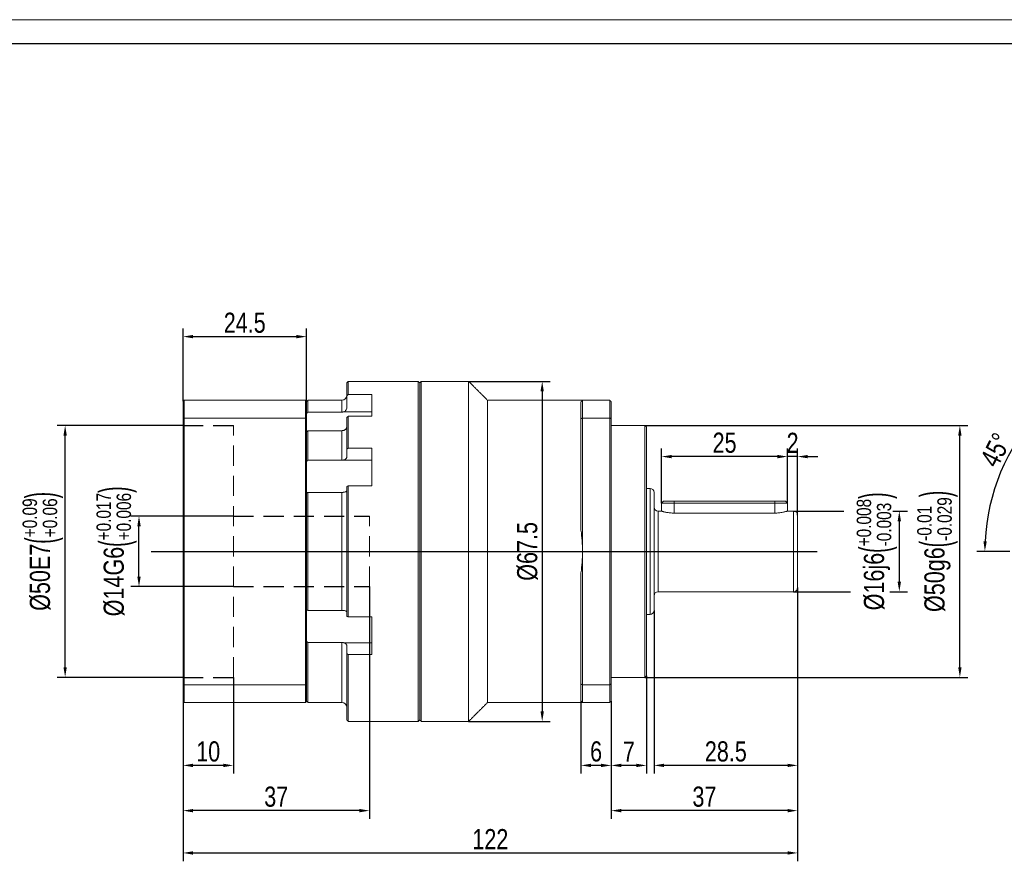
# Model space of a CAD drawing. Header units: millimetres. Extents: x 30 to 542, y 53 to 337.
# Tile 4 of 5: x 146 to 341, y 167 to 337. Entities that reach past the tile are written whole.
import ezdxf

# ---------------------------------------------------------------- set-up
doc = ezdxf.new("R2010")
doc.units = ezdxf.units.MM
doc.header["$LTSCALE"] = 8
doc.header["$PDSIZE"] = -5
doc.linetypes.add('CENTER2', pattern=[28.575, 19.05, -3.175, 3.175, -3.175])
doc.linetypes.add('DASHED', pattern=[0.75, 0.5, -0.25])
doc.layers.get('0').update_dxf_attribs({"lineweight": 18})
doc.layers.get('Defpoints').update_dxf_attribs({"lineweight": 18})
doc.layers.add('3中心线层', color=1, linetype='CENTER2')
doc.layers.add('7标注层', color=4, linetype='Continuous')
doc.layers.add('图框_外框线', color=7, linetype='Continuous', lineweight=18)
doc.styles.add('TH_GBDIM', font='txt', dxfattribs={"width": 0.8})
doc.dimstyles.new('TH_GBDIM', dxfattribs={"dimscale": 0.8, "dimtxt": 3.5, "dimasz": 2.5, "dimexe": 2, "dimexo": 0, "dimgap": 1.5, "dimtad": 1, "dimdec": 1, "dimdsep": 46, "dimtxsty": 'TH_GBDIM', "dimcen": 2.5, "dimdle": 5, "dimclrd": 4, "dimclre": 4, "dimclrt": 3, "dimadec": 0, "dimazin": 0, "dimtfac": 0.714286, "dimtdec": 1, "dimtmove": 0, "dimatfit": 3, "dimfxl": 1, "dimtolj": 1, "dimarcsym": 0})

# ---------------------------------------------------------------- blocks, each defined once
blk = doc.blocks.new('*D7')
at = {"color": 4, "lineweight": -2}
for p, q in [((299.48, 239.21), (309.46, 239.21)), ((319.17, 239.21), (322.07, 239.21)), ((320.47, 237.21), (320.47, 225.21)), ((299.48, 223.21), (310.77, 223.21)), ((318.6, 223.21), (322.07, 223.21))]:
    blk.add_line(p, q, dxfattribs=at)
at = {"color": 4}
for points in [[(320.8, 237.21), (320.13, 237.21), (320.47, 239.21)], [(320.13, 225.21), (320.8, 225.21), (320.47, 223.21)]]:
    blk.add_solid(points, dxfattribs=at)
at = {"layer": 'Defpoints', "color": 0}
for p in [(299.48, 239.21), (299.48, 223.21), (320.47, 223.21)]:
    blk.add_point(p, dxfattribs=at)
at = {"color": 3, "insert": (316.01, 231.21), "char_height": 4, "attachment_point": 5, "rotation": 90, "style": 'TH_GBDIM'}
blk.add_mtext('\\A1;{\\A1;{%%c16}{}{j6\\H0.7143x;{\\H2x;\\W0.5;(}\\S+0.008^ -0.003;{\\H2x;\\W0.5;)}}}', dxfattribs=at)
blk = doc.blocks.new('*D8')
at = {"color": 4, "lineweight": -2}
for p, q in [((178.28, 256.21), (153.28, 256.21)), ((154.88, 208.21), (154.88, 254.21)), ((178.28, 206.21), (153.28, 206.21))]:
    blk.add_line(p, q, dxfattribs=at)
at = {"color": 4}
for points in [[(155.21, 254.21), (154.55, 254.21), (154.88, 256.21)], [(154.55, 208.21), (155.21, 208.21), (154.88, 206.21)]]:
    blk.add_solid(points, dxfattribs=at)
at = {"layer": 'Defpoints', "color": 0}
for p in [(154.88, 256.21), (178.28, 256.21), (178.28, 206.21)]:
    blk.add_point(p, dxfattribs=at)
at = {"color": 3, "insert": (150.44, 231.21), "char_height": 4, "attachment_point": 5, "rotation": 90, "style": 'TH_GBDIM'}
blk.add_mtext('\\A1;{\\A1;{%%c50}{}{E7\\H0.7143x;{\\H2x;\\W0.5;(}\\S+0.09^ +0.06;{\\H2x;\\W0.5;)}}}', dxfattribs=at)
blk = doc.blocks.new('*D9')
at = {"color": 4, "lineweight": -2}
for p, q in [((188.28, 238.21), (167.94, 238.21)), ((169.54, 226.21), (169.54, 236.21)), ((188.28, 224.21), (167.94, 224.21))]:
    blk.add_line(p, q, dxfattribs=at)
at = {"color": 4}
for points in [[(169.88, 236.21), (169.21, 236.21), (169.54, 238.21)], [(169.21, 226.21), (169.88, 226.21), (169.54, 224.21)]]:
    blk.add_solid(points, dxfattribs=at)
at = {"layer": 'Defpoints', "color": 0}
for p in [(169.54, 238.21), (188.28, 238.21), (188.28, 224.21)]:
    blk.add_point(p, dxfattribs=at)
at = {"color": 3, "insert": (165.1, 231.21), "char_height": 4, "attachment_point": 5, "rotation": 90, "style": 'TH_GBDIM'}
blk.add_mtext('\\A1;{\\A1;{%%c14}{}{G6\\H0.7143x;{\\H2x;\\W0.5;(}\\S+0.017^ +0.006;{\\H2x;\\W0.5;)}}}', dxfattribs=at)
blk = doc.blocks.new('*D10')
at = {"color": 4, "lineweight": -2}
for p, q in [((188.28, 206.21), (188.28, 187.13)), ((178.28, 201.41), (178.28, 187.13)), ((186.28, 188.73), (180.28, 188.73))]:
    blk.add_line(p, q, dxfattribs=at)
at = {"color": 4}
for points in [[(180.28, 189.06), (180.28, 188.39), (178.28, 188.73)], [(186.28, 188.39), (186.28, 189.06), (188.28, 188.73)]]:
    blk.add_solid(points, dxfattribs=at)
at = {"layer": 'Defpoints', "color": 0}
for p in [(188.28, 206.21), (178.28, 201.41), (178.28, 188.73)]:
    blk.add_point(p, dxfattribs=at)
at = {"color": 3, "insert": (183.28, 191.48), "char_height": 4, "attachment_point": 5, "style": 'TH_GBDIM'}
blk.add_mtext('\\A1;10', dxfattribs=at)
blk = doc.blocks.new('*D11')
at = {"color": 4, "lineweight": -2}
for p, q in [((215.28, 224.21), (215.28, 178.15)), ((178.28, 201.41), (178.28, 178.15)), ((213.28, 179.75), (180.28, 179.75))]:
    blk.add_line(p, q, dxfattribs=at)
at = {"color": 4}
for points in [[(180.28, 180.08), (180.28, 179.41), (178.28, 179.75)], [(213.28, 179.41), (213.28, 180.08), (215.28, 179.75)]]:
    blk.add_solid(points, dxfattribs=at)
at = {"layer": 'Defpoints', "color": 0}
for p in [(215.28, 224.21), (178.28, 201.41), (178.28, 179.75)]:
    blk.add_point(p, dxfattribs=at)
at = {"color": 3, "insert": (196.78, 182.5), "char_height": 4, "attachment_point": 5, "style": 'TH_GBDIM'}
blk.add_mtext('\\A1;37', dxfattribs=at)
blk = doc.blocks.new('*D12')
at = {"color": 4, "lineweight": -2}
for p, q in [((300.28, 224.01), (300.28, 169.75)), ((178.28, 201.41), (178.28, 169.75)), ((180.28, 171.35), (298.28, 171.35))]:
    blk.add_line(p, q, dxfattribs=at)
at = {"color": 4}
for points in [[(180.28, 171.68), (180.28, 171.01), (178.28, 171.35)], [(298.28, 171.01), (298.28, 171.68), (300.28, 171.35)]]:
    blk.add_solid(points, dxfattribs=at)
at = {"layer": 'Defpoints', "color": 0}
for p in [(300.28, 224.01), (178.28, 201.41), (300.28, 171.35)]:
    blk.add_point(p, dxfattribs=at)
at = {"color": 3, "insert": (239.28, 174.09), "char_height": 4, "attachment_point": 5, "style": 'TH_GBDIM'}
blk.add_mtext('\\A1;122', dxfattribs=at)
blk = doc.blocks.new('*D13')
at = {"color": 4, "lineweight": -2}
for p, q in [((269.98, 256.21), (334.09, 256.21)), ((332.49, 208.21), (332.49, 254.21)), ((269.98, 206.21), (334.09, 206.21))]:
    blk.add_line(p, q, dxfattribs=at)
at = {"color": 4}
for points in [[(332.82, 254.21), (332.16, 254.21), (332.49, 256.21)], [(332.16, 208.21), (332.82, 208.21), (332.49, 206.21)]]:
    blk.add_solid(points, dxfattribs=at)
at = {"layer": 'Defpoints', "color": 0}
for p in [(269.98, 256.21), (332.49, 256.21), (269.98, 206.21)]:
    blk.add_point(p, dxfattribs=at)
at = {"color": 3, "insert": (328.02, 231.21), "char_height": 4, "attachment_point": 5, "rotation": 90, "style": 'TH_GBDIM'}
blk.add_mtext('\\A1;{\\A1;{%%c50}{}{g6\\H0.7143x;{\\H2x;\\W0.5;(}\\S-0.01^ -0.029;{\\H2x;\\W0.5;)}}}', dxfattribs=at)
blk = doc.blocks.new('*D14')
at = {"color": 4, "lineweight": -2}
for p, q in [((273.28, 240.81), (273.28, 251.63)), ((298.28, 240.81), (298.28, 251.63)), ((296.28, 250.03), (275.28, 250.03))]:
    blk.add_line(p, q, dxfattribs=at)
at = {"color": 4}
for points in [[(275.28, 250.36), (275.28, 249.69), (273.28, 250.03)], [(296.28, 249.69), (296.28, 250.36), (298.28, 250.03)]]:
    blk.add_solid(points, dxfattribs=at)
at = {"layer": 'Defpoints', "color": 0}
for p in [(273.28, 250.03), (273.28, 240.81), (298.28, 240.81)]:
    blk.add_point(p, dxfattribs=at)
at = {"color": 3, "insert": (285.78, 252.76), "char_height": 4, "attachment_point": 5, "style": 'TH_GBDIM'}
blk.add_mtext('\\A1;25', dxfattribs=at)
blk = doc.blocks.new('*D15')
at = {"color": 4, "lineweight": -2}
for p, q in [((298.28, 241.21), (298.28, 251.63)), ((300.28, 238.41), (300.28, 251.63)), ((296.28, 250.03), (294.28, 250.03)), ((300.28, 250.03), (298.28, 250.03)), ((302.28, 250.03), (304.28, 250.03))]:
    blk.add_line(p, q, dxfattribs=at)
at = {"color": 4}
for points in [[(296.28, 249.69), (296.28, 250.36), (298.28, 250.03)], [(302.28, 250.36), (302.28, 249.69), (300.28, 250.03)]]:
    blk.add_solid(points, dxfattribs=at)
at = {"layer": 'Defpoints', "color": 0}
for p in [(298.28, 250.03), (298.28, 241.21), (300.28, 238.41)]:
    blk.add_point(p, dxfattribs=at)
at = {"color": 3, "insert": (299.28, 252.76), "char_height": 4, "attachment_point": 5, "style": 'TH_GBDIM'}
blk.add_mtext('\\A1;2', dxfattribs=at)
blk = doc.blocks.new('*D16')
at = {"color": 4, "lineweight": -2}
for p, q in [((270.28, 206.51), (270.28, 187.13)), ((263.28, 201.51), (263.28, 187.13)), ((268.28, 188.73), (265.28, 188.73))]:
    blk.add_line(p, q, dxfattribs=at)
at = {"color": 4}
for points in [[(265.28, 189.06), (265.28, 188.39), (263.28, 188.73)], [(268.28, 188.39), (268.28, 189.06), (270.28, 188.73)]]:
    blk.add_solid(points, dxfattribs=at)
at = {"layer": 'Defpoints', "color": 0}
for p in [(270.28, 206.51), (263.28, 201.51), (263.28, 188.73)]:
    blk.add_point(p, dxfattribs=at)
at = {"color": 3, "insert": (266.78, 191.46), "char_height": 4, "attachment_point": 5, "style": 'TH_GBDIM'}
blk.add_mtext('\\A1;7', dxfattribs=at)
blk = doc.blocks.new('*D17')
at = {"color": 4, "lineweight": -2}
for p, q in [((300.28, 224.01), (300.28, 187.13)), ((271.78, 219.51), (271.78, 187.13)), ((298.28, 188.73), (273.78, 188.73))]:
    blk.add_line(p, q, dxfattribs=at)
at = {"color": 4}
for points in [[(273.78, 189.06), (273.78, 188.39), (271.78, 188.73)], [(298.28, 188.39), (298.28, 189.06), (300.28, 188.73)]]:
    blk.add_solid(points, dxfattribs=at)
at = {"layer": 'Defpoints', "color": 0}
for p in [(300.28, 224.01), (271.78, 219.51), (271.78, 188.73)]:
    blk.add_point(p, dxfattribs=at)
at = {"color": 3, "insert": (286.03, 191.48), "char_height": 4, "attachment_point": 5, "style": 'TH_GBDIM'}
blk.add_mtext('\\A1;28.5', dxfattribs=at)
blk = doc.blocks.new('*D18')
at = {"color": 4, "lineweight": -2}
for p, q in [((257.28, 201.51), (257.28, 187.13)), ((263.28, 201.51), (263.28, 187.13)), ((261.28, 188.73), (259.28, 188.73))]:
    blk.add_line(p, q, dxfattribs=at)
at = {"color": 4}
for points in [[(259.28, 189.06), (259.28, 188.39), (257.28, 188.73)], [(261.28, 188.39), (261.28, 189.06), (263.28, 188.73)]]:
    blk.add_solid(points, dxfattribs=at)
at = {"layer": 'Defpoints', "color": 0}
for p in [(257.28, 201.51), (263.28, 201.51), (257.28, 188.73)]:
    blk.add_point(p, dxfattribs=at)
at = {"color": 3, "insert": (260.28, 191.48), "char_height": 4, "attachment_point": 5, "style": 'TH_GBDIM'}
blk.add_mtext('\\A1;6', dxfattribs=at)
blk = doc.blocks.new('*D19')
at = {"color": 4, "lineweight": -2}
for p, q in [((300.28, 224.01), (300.28, 178.15)), ((263.28, 201.51), (263.28, 178.15)), ((298.28, 179.75), (265.28, 179.75))]:
    blk.add_line(p, q, dxfattribs=at)
at = {"color": 4}
for points in [[(265.28, 180.08), (265.28, 179.41), (263.28, 179.75)], [(298.28, 179.41), (298.28, 180.08), (300.28, 179.75)]]:
    blk.add_solid(points, dxfattribs=at)
at = {"layer": 'Defpoints', "color": 0}
for p in [(300.28, 224.01), (263.28, 201.51), (263.28, 179.75)]:
    blk.add_point(p, dxfattribs=at)
at = {"color": 3, "insert": (281.78, 182.5), "char_height": 4, "attachment_point": 5, "style": 'TH_GBDIM'}
blk.add_mtext('\\A1;37', dxfattribs=at)
blk = doc.blocks.new('*D28')
at = {"layer": '7标注层', "color": 4, "lineweight": -2}
for p, q in [((350.25, 259.5), (348.35, 261.39)), ((342.38, 231.21), (335.85, 231.21))]:
    blk.add_line(p, q, dxfattribs=at)
blk.add_arc((378.53, 231.21), 41.08, 137.7898, 177.2102, dxfattribs=at)
at = {"layer": '7标注层', "color": 4}
for points in [[(348.34, 258.58), (347.86, 259.04), (349.48, 260.26)], [(337.17, 233.22), (337.83, 233.2), (337.45, 231.21)]]:
    blk.add_solid(points, dxfattribs=at)
at = {"layer": 'Defpoints', "color": 0}
for p in [(350.25, 259.5), (338.85, 241.84), (342.38, 231.21), (378.53, 231.21), (414.68, 231.21)]:
    blk.add_point(p, dxfattribs=at)
at = {"layer": '7标注层', "color": 3, "insert": (339.61, 251.33), "char_height": 4, "attachment_point": 5, "rotation": 62.6722, "style": 'TH_GBDIM'}
blk.add_mtext('\\A1;45%%d', dxfattribs=at)
blk = doc.blocks.new('*D34')
at = {"layer": '7标注层', "color": 4, "lineweight": -2}
for p, q in [((234.98, 264.96), (251.18, 264.96)), ((249.58, 262.96), (249.58, 199.46)), ((234.98, 197.46), (251.18, 197.46))]:
    blk.add_line(p, q, dxfattribs=at)
at = {"layer": '7标注层', "color": 4}
for points in [[(249.91, 262.96), (249.24, 262.96), (249.58, 264.96)], [(249.24, 199.46), (249.91, 199.46), (249.58, 197.46)]]:
    blk.add_solid(points, dxfattribs=at)
at = {"layer": 'Defpoints', "color": 0}
for p in [(234.98, 264.96), (234.98, 197.46), (249.58, 197.46)]:
    blk.add_point(p, dxfattribs=at)
at = {"layer": '7标注层', "color": 3, "insert": (246.67, 231.21), "char_height": 4, "attachment_point": 5, "rotation": 90, "style": 'TH_GBDIM'}
blk.add_mtext('\\A1;{%%c67.5}{}{}', dxfattribs=at)
blk = doc.blocks.new('*D35')
at = {"layer": '7标注层', "color": 4, "lineweight": -2}
for p, q in [((178.28, 261.01), (178.28, 275.44)), ((180.28, 273.84), (200.78, 273.84)), ((202.78, 261.01), (202.78, 275.44))]:
    blk.add_line(p, q, dxfattribs=at)
at = {"layer": '7标注层', "color": 4}
for points in [[(180.28, 274.18), (180.28, 273.51), (178.28, 273.84)], [(200.78, 273.51), (200.78, 274.18), (202.78, 273.84)]]:
    blk.add_solid(points, dxfattribs=at)
at = {"layer": 'Defpoints', "color": 0}
for p in [(202.78, 273.84), (178.28, 261.01), (202.78, 261.01)]:
    blk.add_point(p, dxfattribs=at)
at = {"layer": '7标注层', "color": 3, "insert": (190.53, 276.58), "char_height": 4, "attachment_point": 5, "style": 'TH_GBDIM'}
blk.add_mtext('\\A1;24.5', dxfattribs=at)

msp = doc.modelspace()

# ---------------------------------------------------------------- linework, layer by layer
at = {"color": 7, "linetype": 'Continuous', "lineweight": 15}
for p, q in [((210.78, 262.08), (210.78, 264.66)), ((211.08, 264.96), (211.08, 262.36)), ((224.98, 231.21), (224.98, 264.96)), ((225.28, 258.26), (225.28, 264.66)), ((225.28, 264.66), (225.28, 231.21)), ((225.58, 264.96), (225.58, 258.5)), ((234.98, 264.96), (234.98, 197.46)), ((210.78, 259.78), (210.78, 262.08)), ((211.08, 262.36), (215.78, 262.36)), ((215.78, 258.03), (215.78, 262.36)), ((178.28, 257.59), (178.28, 261.01)), ((178.48, 261.21), (178.48, 257.67)), ((202.58, 261.21), (178.48, 261.21)), ((202.58, 257.67), (202.58, 261.21)), ((202.78, 261.01), (202.78, 257.59)), ((203.08, 261.21), (203.08, 258.84)), ((209.78, 258.84), (209.78, 261.21)), ((238.73, 261.21), (238.73, 201.21)), ((257.28, 257.56), (257.28, 260.91)), ((257.58, 261.21), (257.58, 257.67)), ((257.58, 261.21), (262.98, 261.21)), ((262.98, 257.67), (262.98, 261.21)), ((263.28, 260.91), (263.28, 257.56)), ((203.08, 258.84), (209.78, 258.84)), ((215.78, 258.91), (210.16, 258.91)), ((211.08, 258.03), (211.08, 251.7)), ((215.78, 258.03), (211.08, 258.03)), ((225.58, 258.5), (225.58, 257.39)), ((178.28, 204.83), (178.28, 257.59)), ((202.58, 257.67), (178.48, 257.67)), ((178.48, 257.67), (178.48, 204.75)), ((202.58, 204.75), (202.58, 257.67)), ((202.78, 257.59), (202.78, 204.83)), ((210.78, 251.51), (210.78, 257.8)), ((225.58, 257.39), (225.58, 251.48)), ((257.28, 235.44), (257.28, 257.56)), ((262.98, 257.67), (257.58, 257.67)), ((257.58, 257.67), (257.58, 231.21)), ((262.98, 204.75), (262.98, 257.67)), ((263.28, 257.56), (263.28, 204.87)), ((269.98, 231.21), (269.98, 256.21)), ((203.08, 255.16), (203.08, 249.29)), ((209.78, 255.16), (203.08, 255.16)), ((209.78, 249.29), (209.78, 255.16)), ((270.28, 255.91), (270.28, 231.21)), ((210.78, 249.93), (210.78, 251.51)), ((211.08, 251.7), (215.78, 251.7)), ((215.78, 244.2), (215.78, 251.7)), ((225.28, 211.53), (225.28, 250.89)), ((225.58, 251.48), (225.58, 251.07)), ((225.58, 251.07), (225.58, 211.36)), ((203.08, 249.29), (209.78, 249.29)), ((215.78, 249.33), (210.16, 249.33)), ((203.08, 242.91), (203.08, 219.51)), ((209.78, 242.91), (203.08, 242.91)), ((209.78, 219.51), (209.78, 242.91)), ((210.78, 218.33), (210.78, 244.09)), ((211.08, 244.2), (211.08, 218.23)), ((215.78, 244.2), (211.08, 244.2)), ((270.98, 231.21), (270.98, 243.71)), ((271.78, 242.91), (271.78, 231.21)), ((273.68, 241.21), (273.28, 240.81)), ((273.28, 240.81), (273.28, 239.21)), ((273.68, 241.21), (297.88, 241.21)), ((275.78, 241.21), (275.78, 238.81)), ((295.78, 241.21), (295.78, 238.81)), ((297.88, 241.21), (298.28, 240.81)), ((298.28, 240.81), (298.28, 239.21)), ((272.58, 239.21), (272.58, 231.21)), ((295.78, 238.81), (275.78, 238.81)), ((299.48, 231.21), (299.48, 239.21)), ((300.28, 238.41), (300.28, 231.21)), ((224.98, 197.46), (224.98, 231.21)), ((225.28, 231.21), (225.28, 197.76)), ((257.58, 231.21), (257.58, 204.75)), ((269.98, 206.21), (269.98, 231.21)), ((270.28, 231.21), (270.28, 206.51)), ((270.98, 218.71), (270.98, 231.21)), ((271.78, 231.21), (271.78, 219.51)), ((272.58, 231.21), (272.58, 223.21)), ((299.48, 223.21), (299.48, 231.21)), ((300.28, 231.21), (300.28, 224.01)), ((257.28, 204.87), (257.28, 226.98)), ((203.08, 219.51), (209.78, 219.51)), ((211.08, 218.23), (215.78, 218.23)), ((215.78, 210.73), (215.78, 218.23)), ((209.78, 213.14), (203.08, 213.14)), ((203.08, 213.14), (203.08, 201.21)), ((209.78, 201.21), (209.78, 213.14)), ((215.78, 213.09), (210.16, 213.09)), ((210.78, 210.92), (210.78, 212.5)), ((225.58, 211.36), (225.58, 210.95)), ((210.78, 197.76), (210.78, 210.92)), ((211.08, 210.73), (211.08, 197.46)), ((215.78, 210.73), (211.08, 210.73)), ((225.58, 210.95), (225.58, 205.03)), ((178.28, 201.41), (178.28, 204.83)), ((202.58, 204.75), (178.48, 204.75)), ((178.48, 204.75), (178.48, 201.21)), ((202.58, 201.21), (202.58, 204.75)), ((202.78, 204.83), (202.78, 201.41)), ((225.28, 197.76), (225.28, 204.16)), ((225.58, 205.03), (225.58, 203.92)), ((225.58, 203.92), (225.58, 197.46)), ((257.28, 201.51), (257.28, 204.87)), ((257.58, 204.75), (262.98, 204.75)), ((257.58, 204.75), (257.58, 201.21)), ((262.98, 201.21), (262.98, 204.75)), ((263.28, 204.87), (263.28, 201.51)), ((202.58, 201.21), (178.48, 201.21)), ((262.98, 201.21), (257.58, 201.21))]:
    msp.add_line(p, q, dxfattribs=at)
at = {"color": 6, "linetype": 'DASHED', "lineweight": 15}
for p, q in [((188.28, 206.21), (188.28, 256.21)), ((188.28, 206.21), (188.28, 256.21)), ((215.28, 224.21), (215.28, 238.21))]:
    msp.add_line(p, q, dxfattribs=at)
for p, q in [((273.28, 240.81), (298.28, 240.81)), ((273.29, 239.21), (273.28, 239.21)), ((298.27, 239.21), (298.28, 239.21))]:
    msp.add_line(p, q)
at = {"color": 7, "linetype": 'Continuous', "lineweight": 15}
for centre, radius, start, end in [((209.78, 262.21), 1, 270, 0), ((270.98, 242.91), 0.8, 0, 90), ((272.58, 240.01), 0.8, 180, 270), ((299.48, 238.41), 0.8, 0, 90), ((227.58, 231.21), 30, 0, 8.1096), ((227.58, 231.21), 30, 351.8904, 0), ((272.58, 222.41), 0.8, 90, 180), ((299.48, 224.01), 0.8, 270, 0), ((270.98, 219.51), 0.8, 270, 0), ((209.78, 200.21), 1, 0, 90)]:
    msp.add_arc(centre, radius, start, end, dxfattribs=at)
for points in [[(211.08, 264.96), (210.78, 264.66)], [(224.98, 264.96), (211.08, 264.96)], [(225.28, 264.66), (224.98, 264.96)], [(225.58, 264.96), (225.28, 264.66)], [(234.98, 264.96), (225.58, 264.96)], [(238.73, 261.21), (234.98, 264.96)], [(211.08, 262.36), (210.78, 262.08)], [(178.48, 261.21), (178.28, 261.01)], [(202.78, 261.01), (202.58, 261.21)], [(203.08, 261.21), (202.78, 260.91)], [(209.78, 261.21), (203.08, 261.21)], [(257.58, 261.21), (238.73, 261.21)], [(257.28, 260.91), (257.58, 261.21)], [(263.28, 260.91), (262.98, 261.21)], [(203.08, 258.84), (202.78, 258.55)], [(209.78, 258.84), (210.16, 258.91)], [(210.78, 257.8), (211.08, 258.03)], [(178.28, 257.59), (178.48, 257.67)], [(202.58, 257.67), (202.78, 257.59)], [(257.28, 257.56), (257.58, 257.67)], [(262.98, 257.67), (263.28, 257.56)], [(269.98, 256.21), (263.28, 256.21)], [(270.28, 255.91), (269.98, 256.21)], [(202.78, 254.94), (203.08, 255.16)], [(210.16, 255.22), (209.78, 255.16)], [(211.08, 251.7), (210.78, 251.51)], [(203.08, 249.29), (202.78, 249.08)], [(209.78, 249.29), (210.16, 249.33)], [(202.78, 242.83), (203.08, 242.91)], [(210.16, 242.94), (209.78, 242.91)], [(210.78, 244.09), (211.08, 244.2)], [(270.98, 243.71), (270.28, 243.71)], [(273.28, 239.21), (272.58, 239.21)], [(299.48, 239.21), (298.28, 239.21)], [(272.58, 223.21), (299.48, 223.21)], [(203.08, 219.51), (202.78, 219.6)], [(209.78, 219.51), (210.16, 219.49)], [(211.08, 218.23), (210.78, 218.33)], [(270.28, 218.71), (270.98, 218.71)], [(202.78, 213.35), (203.08, 213.14)], [(210.16, 213.09), (209.78, 213.14)], [(210.78, 210.92), (211.08, 210.73)], [(263.28, 206.21), (269.98, 206.21)], [(269.98, 206.21), (270.28, 206.51)], [(178.28, 204.83), (178.48, 204.75)], [(202.58, 204.75), (202.78, 204.83)], [(257.58, 204.75), (257.28, 204.87)], [(262.98, 204.75), (263.28, 204.87)], [(178.28, 201.41), (178.48, 201.21)], [(202.58, 201.21), (202.78, 201.41)], [(202.78, 201.51), (203.08, 201.21)], [(257.58, 201.21), (257.28, 201.51)], [(262.98, 201.21), (263.28, 201.51)], [(203.08, 201.21), (209.78, 201.21)], [(234.98, 197.46), (238.73, 201.21)], [(238.73, 201.21), (257.58, 201.21)], [(210.78, 197.76), (211.08, 197.46)], [(211.08, 197.46), (224.98, 197.46)], [(224.98, 197.46), (225.28, 197.76)], [(225.28, 197.76), (225.58, 197.46)], [(225.58, 197.46), (234.98, 197.46)]]:
    msp.add_open_spline(points, degree=1, dxfattribs=at)
for points, knots in [([(210.16, 258.91), (210.26, 258.96), (210.46, 259.06), (210.67, 259.32), (210.77, 259.57), (210.78, 259.73), (210.78, 259.78)], [0, 0, 0, 0, 0.285752, 0.571959, 0.858433, 1, 1, 1, 1]), ([(210.78, 255.92), (210.78, 255.89), (210.77, 255.82), (210.74, 255.71), (210.68, 255.59), (210.6, 255.48), (210.49, 255.38), (210.36, 255.29), (210.24, 255.24), (210.18, 255.22), (210.16, 255.22)], [0, 0, 0, 0, 0.097673, 0.239112, 0.384654, 0.526066, 0.671585, 0.812865, 0.958252, 1, 1, 1, 1]), ([(210.16, 249.33), (210.21, 249.35), (210.31, 249.38), (210.45, 249.45), (210.56, 249.53), (210.66, 249.62), (210.73, 249.72), (210.77, 249.82), (210.78, 249.89), (210.78, 249.93)], [0, 0, 0, 0, 0.140858, 0.285788, 0.426921, 0.57214, 0.713404, 0.858757, 1, 1, 1, 1]), ([(210.78, 243.25), (210.78, 243.24), (210.77, 243.19), (210.69, 243.1), (210.5, 243.01), (210.29, 242.96), (210.18, 242.94), (210.16, 242.94)], [0, 0, 0, 0, 0.097973, 0.384813, 0.671601, 0.958123, 1, 1, 1, 1]), ([(275.78, 238.81), (275.64, 238.81), (275.37, 238.82), (274.97, 238.85), (274.6, 238.9), (274.25, 238.96), (273.94, 239.03), (273.68, 239.09), (273.48, 239.15), (273.34, 239.19), (273.28, 239.21), (273.29, 239.21), (273.29, 239.21)], [0, 0, 0, 0, 0.102245, 0.207555, 0.309774, 0.41479, 0.520193, 0.628513, 0.736131, 0.84706, 0.951314, 1, 1, 1, 1]), ([(298.27, 239.21), (298.27, 239.21), (298.27, 239.21), (298.21, 239.19), (298.08, 239.15), (297.88, 239.1), (297.63, 239.03), (297.33, 238.97), (296.97, 238.9), (296.58, 238.85), (296.18, 238.82), (295.9, 238.81), (295.78, 238.81)], [0, 0, 0, 0, 0.058811, 0.159593, 0.263235, 0.365348, 0.470194, 0.576502, 0.685818, 0.793139, 0.903826, 1, 1, 1, 1]), ([(210.16, 219.49), (210.26, 219.47), (210.46, 219.43), (210.67, 219.34), (210.77, 219.25), (210.78, 219.19), (210.78, 219.17)], [0, 0, 0, 0, 0.285752, 0.571959, 0.858433, 1, 1, 1, 1]), ([(210.78, 212.5), (210.78, 212.52), (210.77, 212.62), (210.69, 212.78), (210.5, 212.96), (210.29, 213.05), (210.18, 213.09), (210.16, 213.09)], [0, 0, 0, 0, 0.097973, 0.384813, 0.671601, 0.958123, 1, 1, 1, 1])]:
    msp.add_open_spline(points, degree=3, knots=knots, dxfattribs=at)
at = {"layer": '3中心线层', "color": 6, "linetype": 'DASHED'}
for p, q in [((178.28, 256.21), (188.28, 256.21)), ((188.28, 238.21), (215.28, 238.21)), ((188.28, 224.21), (215.28, 224.21)), ((178.28, 206.21), (188.28, 206.21))]:
    msp.add_line(p, q, dxfattribs=at)
at = {"layer": '3中心线层'}
msp.add_line((171.97, 231.21), (304.17, 231.21), dxfattribs=at)
at = {"layer": '图框_外框线', "color": 3}
msp.add_lwpolyline([(29.74, 53.25), (430.66, 53.25), (430.66, 336.76), (29.74, 336.76)], close=True, dxfattribs=at)
at = {"layer": '图框_外框线', "color": 3, "lineweight": 25}
msp.add_lwpolyline([(53.6, 58.02), (425.89, 58.02), (425.89, 331.98), (53.6, 331.98)], close=True, dxfattribs=at)

# ---------------------------------------------------------------- dimensions: what is measured, and where the dimension line sits
for base, p1, p2, text, override, picture, middle in [((169.54, 238.21), (188.28, 224.21), (188.28, 238.21), '{\\A1;{%%c<>}{}{G6\\H0.7143x;{\\H2x;\\W0.5;(}\\S+0.017^ +0.006;{\\H2x;\\W0.5;)}}}', {"dimtxt": 5, "dimgap": 1, "dimtp": 0.017, "dimtm": -0.006, "dimtdec": 3, "dimtzin": 8}, '*D9', (169.54, 231.21)), ((320.47, 223.21), (299.48, 239.21), (299.48, 223.21), '{\\A1;{%%c<>}{}{j6\\H0.7143x;{\\H2x;\\W0.5;(}\\S+0.008^ -0.003;{\\H2x;\\W0.5;)}}}', {"dimtxt": 5, "dimgap": 1, "dimtp": 0.008, "dimtm": 0.003, "dimtdec": 3, "dimtzin": 8}, '*D7', (320.47, 231.21))]:
    dim = msp.add_linear_dim(base=base, p1=p1, p2=p2, angle=90, text=text, dimstyle='TH_GBDIM', override=override)
    dim.commit()
    dim.dimension.update_dxf_attribs({"geometry": picture, "text_midpoint": middle, "dimtype": 160})
for base, p1, p2, text, override, picture, middle in [((154.88, 256.21), (178.28, 206.21), (178.28, 256.21), '{\\A1;{%%c<>}{}{E7\\H0.7143x;{\\H2x;\\W0.5;(}\\S+0.09^ +0.06;{\\H2x;\\W0.5;)}}}', {"dimtxt": 5, "dimgap": 1, "dimtad": 1, "dimjust": 0, "dimdec": 1, "dimlfac": 1, "dimse1": 0, "dimse2": 0, "dimsd1": 0, "dimsd2": 0, "dimtp": 0.09, "dimtm": -0.06, "dimtdec": 2, "dimtzin": 8}, '*D8', (150.44, 231.21)), ((332.49, 256.21), (269.98, 206.21), (269.98, 256.21), '{\\A1;{%%c<>}{}{g6\\H0.7143x;{\\H2x;\\W0.5;(}\\S-0.01^ -0.029;{\\H2x;\\W0.5;)}}}', {"dimtxt": 5, "dimgap": 1, "dimtad": 1, "dimjust": 0, "dimdec": 1, "dimlfac": 1, "dimse1": 0, "dimse2": 0, "dimsd1": 0, "dimsd2": 0, "dimtp": -0.01, "dimtm": 0.029, "dimtdec": 3, "dimtzin": 8}, '*D13', (328.02, 231.21))]:
    dim = msp.add_linear_dim(base=base, p1=p1, p2=p2, angle=90, text=text, dimstyle='TH_GBDIM', override=override)
    dim.commit()
    dim.dimension.update_dxf_attribs({"geometry": picture, "text_midpoint": middle})
for base, p1, p2, picture, middle in [((273.28, 250.03), (298.28, 240.81), (273.28, 240.81), '*D14', (285.78, 252.76)), ((178.28, 179.75), (215.28, 224.21), (178.28, 201.41), '*D11', (196.78, 182.5)), ((178.28, 188.73), (188.28, 206.21), (178.28, 201.41), '*D10', (183.28, 191.48))]:
    dim = msp.add_linear_dim(base=base, p1=p1, p2=p2, dimstyle='TH_GBDIM', override={"dimtxt": 5, "dimgap": 1})
    dim.commit()
    dim.dimension.update_dxf_attribs({"geometry": picture, "text_midpoint": middle})
for base, p1, p2, picture, middle in [((298.28, 250.03), (300.28, 238.41), (298.28, 241.21), '*D15', (299.28, 250.03)), ((300.28, 171.35), (178.28, 201.41), (300.28, 224.01), '*D12', (239.28, 171.35)), ((263.28, 179.75), (300.28, 224.01), (263.28, 201.51), '*D19', (281.78, 179.75)), ((271.78, 188.73), (300.28, 224.01), (271.78, 219.51), '*D17', (286.03, 188.73)), ((263.28, 188.73), (270.28, 206.51), (263.28, 201.51), '*D16', (266.78, 188.73)), ((257.28, 188.73), (263.28, 201.51), (257.28, 201.51), '*D18', (260.28, 188.73))]:
    dim = msp.add_linear_dim(base=base, p1=p1, p2=p2, dimstyle='TH_GBDIM', override={"dimtxt": 5, "dimgap": 1})
    dim.commit()
    dim.dimension.update_dxf_attribs({"geometry": picture, "text_midpoint": middle, "dimtype": 160})
at = {"layer": '7标注层'}
dim = msp.add_linear_dim(base=(202.78, 273.84), p1=(178.28, 261.01), p2=(202.78, 261.01), dimstyle='TH_GBDIM', override={"dimtxt": 5, "dimgap": 1}, dxfattribs=at)
dim.commit()
dim.dimension.update_dxf_attribs({"geometry": '*D35', "text_midpoint": (190.53, 276.58)})
dim = msp.add_linear_dim(base=(249.58, 197.46), p1=(234.98, 264.96), p2=(234.98, 197.46), angle=90, text='{%%c<>}{}{}', dimstyle='TH_GBDIM', override={"dimtxt": 5, "dimgap": 1, "dimtad": 1, "dimjust": 0, "dimdec": 1, "dimlfac": 1, "dimse1": 0, "dimse2": 0, "dimsd1": 0, "dimsd2": 0}, dxfattribs=at)
dim.commit()
dim.dimension.update_dxf_attribs({"geometry": '*D34', "text_midpoint": (246.67, 231.21)})
dim = msp.add_angular_dim_2l(base=(338.85, 241.84), line1=((342.38, 231.21), (414.68, 231.21)), line2=((378.53, 231.21), (350.25, 259.5)), dimstyle='TH_GBDIM', override={"dimtxt": 5, "dimgap": 1}, dxfattribs=at)
dim.commit()
dim.dimension.update_dxf_attribs({"geometry": '*D28', "text_midpoint": (342.04, 250.07), "dimtype": 162})

doc.saveas('drawing.dxf')
